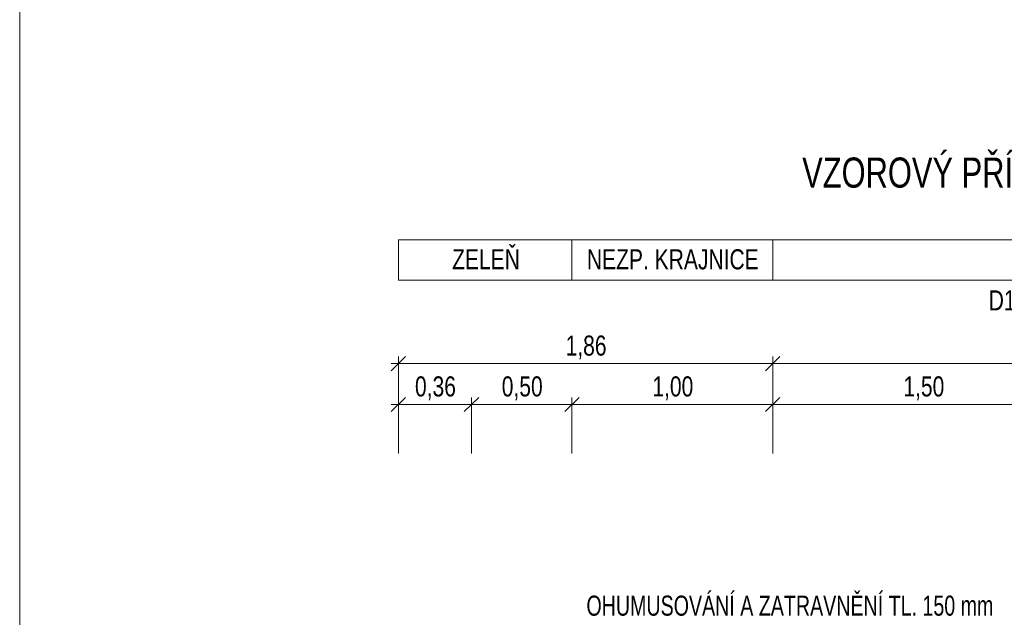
# Model space of a CAD drawing. Header units: metres. Extents: x -425196.4 to -425164.9, y -1102321.1 to -1102306.2.
# Tile 152 of 256: x -425196.4 to -425191.5, y -1102316.6 to -1102313.7. Entities that reach past the tile are written whole.
import ezdxf
from ezdxf.enums import TextEntityAlignment as Align

# ---------------------------------------------------------------- set-up
doc = ezdxf.new("R2010")
doc.units = ezdxf.units.M
doc.header["$LTSCALE"] = 0.5
doc.header["$MEASUREMENT"] = 0
for name, color, linetype, lineweight in [('KÓTY', 7, 'Continuous', 13), ('RAMECEK', 7, 'Continuous', 0), ('VZOROVY_KOTY', 7, 'Continuous', 13)]:
    doc.layers.add(name, color=color, linetype=linetype, lineweight=lineweight)
doc.styles.add('Style-Arial', font='arial.ttf')

msp = doc.modelspace()

# ---------------------------------------------------------------- linework, layer by layer
at = {"layer": 'KÓTY'}
for p, q in [((-425194.5109, -1102314.7471), (-425187.6962, -1102314.7471)), ((-425194.5109, -1102314.9471), (-425187.6962, -1102314.9471)), ((-425194.5468, -1102315.3987), (-425194.4751, -1102315.3288)), ((-425194.5468, -1102315.3637), (-425187.6603, -1102315.3637)), ((-425194.5109, -1102315.3288), (-425194.5109, -1102315.8122)), ((-425192.6826, -1102315.3987), (-425192.6108, -1102315.3288)), ((-425192.6467, -1102315.3288), (-425192.6467, -1102315.8122)), ((-425194.5468, -1102315.6021), (-425194.4751, -1102315.5322)), ((-425194.5109, -1102315.5322), (-425194.5109, -1102315.8122)), ((-425194.1826, -1102315.6021), (-425194.1108, -1102315.5322)), ((-425194.1467, -1102315.5322), (-425194.1467, -1102315.8122)), ((-425193.6826, -1102315.6021), (-425193.6108, -1102315.5322)), ((-425193.6467, -1102315.5322), (-425193.6467, -1102315.8122)), ((-425192.6826, -1102315.6021), (-425192.6108, -1102315.5322)), ((-425194.5468, -1102315.5672), (-425187.6603, -1102315.5672))]:
    msp.add_line(p, q, dxfattribs=at)
at = {"layer": 'RAMECEK', "flags": 128}
msp.add_lwpolyline([(-425196.3967, -1102306.225), (-425164.8967, -1102306.225), (-425164.8967, -1102321.075), (-425196.3967, -1102321.075)], close=True, dxfattribs=at)
at = {"layer": 'VZOROVY_KOTY'}
for p, q in [((-425194.5109, -1102314.9471), (-425194.5109, -1102314.7471)), ((-425193.6467, -1102314.9471), (-425193.6467, -1102314.7471)), ((-425192.6467, -1102314.9471), (-425192.6467, -1102314.7471))]:
    msp.add_line(p, q, dxfattribs=at)

# ---------------------------------------------------------------- texts
at = {"layer": 'KÓTY', "style": 'Style-Arial', "width": 0.75}
for s, p in [('ZELEŇ', (-425194.0745, -1102314.8439)), ('NEZP. KRAJNICE', (-425193.1444, -1102314.8439)), ('D1 - A - 1 - TDZ V', (-425191.1492, -1102315.0484)), ('1,86', (-425193.5763, -1102315.2737)), ('0,36', (-425194.3263, -1102315.4771)), ('0,50', (-425193.8942, -1102315.4771)), ('1,00', (-425193.1442, -1102315.4771)), ('1,50', (-425191.8942, -1102315.4771))]:
    msp.add_text(s, height=0.1, dxfattribs=at).set_placement(p, align=Align.MIDDLE_CENTER)
at = {"layer": 'VZOROVY_KOTY', "lineweight": 13, "style": 'Style-Arial'}
for s, insert, char_height, attachment_point, line_spacing_factor in [('\\H1x;\\W0.733333;VZOROVÝ PŘÍČNÝ ŘEZ - km 0.160 00', (-425191.1467, -1102314.4128), 0.15, 5, 0.40328), ('\\H1x;\\W0.7;OHUMUSOVÁNÍ A ZATRAVNĚNÍ TL. 150 mm', (-425191.5479, -1102316.5194), 0.1, 3, 0.60492)]:
    msp.add_mtext(s, dxfattribs=dict(at, insert=insert, char_height=char_height, attachment_point=attachment_point, line_spacing_factor=line_spacing_factor))

doc.saveas('drawing.dxf')
